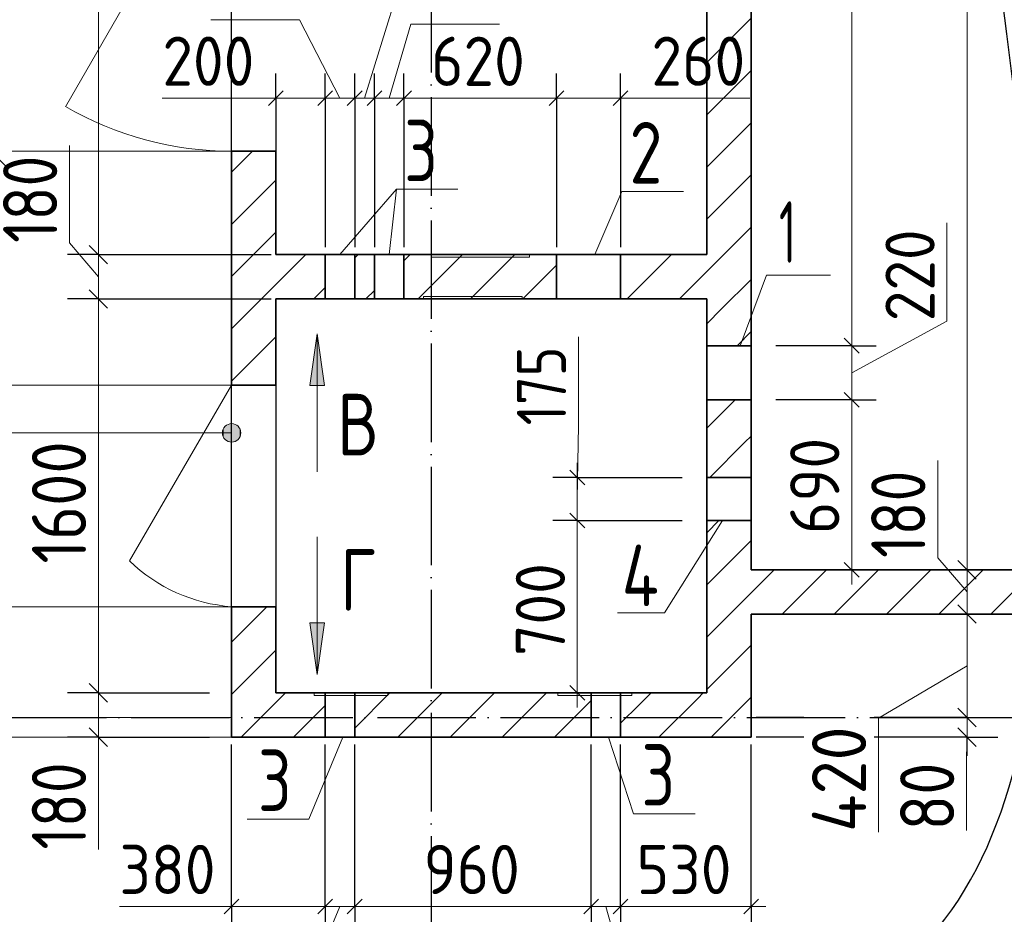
# Model space of a CAD drawing. Header units: millimetres. Extents: x -49773 to 2322955, y -3321 to 58485.
# Tile 9 of 256: x 17430 to 21429, y 30120 to 33753. Entities that reach past the tile are written whole.
import ezdxf

# ---------------------------------------------------------------- set-up
doc = ezdxf.new("R2010")
doc.units = ezdxf.units.MM
doc.header["$PDMODE"] = 65
for name, pattern in [('______11', [500, 400, -50, 0, -50]), ('______2', [270, 200, -70]), ('______5', [1100, 800, -100, 100, -100])]:
    doc.linetypes.add(name, pattern=pattern)
for name, color, linetype, lineweight in [('Standard', 7, 'Continuous', 25), ('Высотная отметка (окна)', 7, 'Continuous', 13), ('Макрос окна_ общее', 7, 'Continuous', 13), ('Ограждение_ 2D надпись', 7, 'Continuous', 13), ('Размерная линия_ общее', 7, 'Continuous', 13), ('Размерная линия_ общее_1', 7, 'Continuous', 13), ('СПДС_РАЗМЕРЫ', 152, 'Continuous', 25), ('Стена_ общее', 7, 'Continuous', 35), ('Стена_ Сборный элемент', 7, 'Continuous', 35), ('тонкая', 7, 'Continuous', 25)]:
    doc.layers.add(name, color=color, linetype=linetype, lineweight=lineweight)
doc.layers.add('Осевая линия_ общее', color=7, linetype='______5', lineweight=13, true_color=0xa0a0a0)
doc.styles.add('ISOCPEUR', font='txt')
doc.dimstyles.new('__________2', dxfattribs={"dimtxt": 250, "dimasz": 200, "dimexe": 0, "dimexo": 0, "dimgap": 100, "dimtad": 1, "dimdec": 0, "dimrnd": 1, "dimzin": 12, "dimdsep": 46, "dimtxsty": 'ISOCPEUR', "dimblk": 'ALL_ML_STRICH', "dimblk1": 'ALL_ML_STRICH', "dimblk2": 'ALL_ML_STRICH', "dimsah": 1, "dimcen": 0, "dimclrd": 7, "dimclre": 7, "dimclrt": 7, "dimadec": 0, "dimazin": 0, "dimtfac": 1, "dimtdec": 0, "dimtmove": 1, "dimatfit": 3, "dimfxl": 0, "dimtzin": 0, "dimlwd": 0, "dimlwe": 13, "dimarcsym": 0})

# ---------------------------------------------------------------- blocks, each defined once
blk = doc.blocks.new('ALL_ML_STRICH')
at = {"color": 0, "linetype": 'ByBlock', "lineweight": -2}
for p, q in [((0, -0.5), (0, 0.5)), ((-0.3, -0.3), (0.3, 0.3)), ((-1, 0), (0.5, 0))]:
    blk.add_line(p, q, dxfattribs=at)
blk = doc.blocks.new('*D828')
at = {"layer": 'Defpoints', "color": 0}
for p in [(18290.8, 31368.9), (17311.8, 30918.9), (18290.8, 30918.9)]:
    blk.add_point(p, dxfattribs=at)
at = {"layer": 'СПДС_РАЗМЕРЫ', "color": 7, "lineweight": 0}
for p, q in [((17311.8, 31568.9), (17311.8, 31768.9)), ((17311.8, 31368.9), (17311.8, 30918.9)), ((17311.8, 30718.9), (17311.8, 30518.9))]:
    blk.add_line(p, q, dxfattribs=at)
at = {"layer": 'СПДС_РАЗМЕРЫ', "color": 7, "lineweight": 13}
for p, q in [((18290.8, 31368.9), (17311.8, 31368.9)), ((18290.8, 30918.9), (17311.8, 30918.9))]:
    blk.add_line(p, q, dxfattribs=at)
at = {"layer": 'СПДС_РАЗМЕРЫ', "color": 7, "lineweight": 0, "xscale": 200, "yscale": 200, "zscale": 200}
for p, rotation in [((17311.8, 31368.9), 270), ((17311.8, 30918.9), 90)]:
    blk.add_blockref('ALL_ML_STRICH', p, dxfattribs=dict(at, rotation=rotation))
at = {"layer": 'СПДС_РАЗМЕРЫ', "color": 7, "insert": (17111.8, 31143.9), "char_height": 200, "attachment_point": 5, "rotation": 90, "style": 'ISOCPEUR'}
blk.add_mtext('450', dxfattribs=at)
blk = doc.blocks.new('*D829')
at = {"layer": 'Defpoints', "color": 0}
for p in [(18290.8, 30918.9), (17311.8, 30838.9), (18290.8, 30838.9)]:
    blk.add_point(p, dxfattribs=at)
at = {"layer": 'СПДС_РАЗМЕРЫ', "color": 7, "lineweight": 0}
for p, q in [((17311.8, 31118.9), (17311.8, 31318.9)), ((17311.8, 30918.9), (17311.8, 30838.9)), ((17311.8, 30638.9), (17311.8, 30438.9))]:
    blk.add_line(p, q, dxfattribs=at)
at = {"layer": 'СПДС_РАЗМЕРЫ', "color": 7, "lineweight": 13}
for p, q in [((18290.8, 30918.9), (17311.8, 30918.9)), ((18290.8, 30838.9), (17311.8, 30838.9))]:
    blk.add_line(p, q, dxfattribs=at)
at = {"layer": 'СПДС_РАЗМЕРЫ', "color": 7, "lineweight": 0, "xscale": 200, "yscale": 200, "zscale": 200}
for p, rotation in [((17311.8, 30918.9), 270), ((17311.8, 30838.9), 90)]:
    blk.add_blockref('ALL_ML_STRICH', p, dxfattribs=dict(at, rotation=rotation))
at = {"layer": 'СПДС_РАЗМЕРЫ', "color": 7, "insert": (17111.8, 30538.9), "char_height": 200, "attachment_point": 5, "rotation": 90, "style": 'ISOCPEUR'}
blk.add_mtext('80', dxfattribs=at)
blk = doc.blocks.new('*D830')
at = {"layer": 'Defpoints', "color": 0}
for p in [(18290.8, 32268.9), (17311.8, 31368.9), (18290.8, 31368.9)]:
    blk.add_point(p, dxfattribs=at)
at = {"layer": 'СПДС_РАЗМЕРЫ', "color": 7, "lineweight": 13}
for p, q in [((18290.8, 32268.9), (17311.8, 32268.9)), ((18290.8, 31368.9), (17311.8, 31368.9))]:
    blk.add_line(p, q, dxfattribs=at)
at = {"layer": 'СПДС_РАЗМЕРЫ', "color": 7, "lineweight": 0}
blk.add_line((17311.8, 32068.9), (17311.8, 31568.9), dxfattribs=at)
at = {"layer": 'СПДС_РАЗМЕРЫ', "color": 7, "lineweight": 0, "xscale": 200, "yscale": 200, "zscale": 200}
for p, rotation in [((17311.8, 32268.9), 90), ((17311.8, 31368.9), 270)]:
    blk.add_blockref('ALL_ML_STRICH', p, dxfattribs=dict(at, rotation=rotation))
at = {"layer": 'СПДС_РАЗМЕРЫ', "color": 7, "insert": (17111.8, 31768.9), "char_height": 200, "attachment_point": 5, "rotation": 90, "style": 'ISOCPEUR'}
blk.add_mtext('900', dxfattribs=at)
blk = doc.blocks.new('*D831')
at = {"layer": 'Defpoints', "color": 0}
for p in [(18290.8, 33218.9), (17311.8, 32268.9), (18290.8, 32268.9)]:
    blk.add_point(p, dxfattribs=at)
at = {"layer": 'СПДС_РАЗМЕРЫ', "color": 7, "lineweight": 13}
for p, q in [((18290.8, 33218.9), (17311.8, 33218.9)), ((18290.8, 32268.9), (17311.8, 32268.9))]:
    blk.add_line(p, q, dxfattribs=at)
at = {"layer": 'СПДС_РАЗМЕРЫ', "color": 7, "lineweight": 0}
blk.add_line((17311.8, 33018.9), (17311.8, 32468.9), dxfattribs=at)
at = {"layer": 'СПДС_РАЗМЕРЫ', "color": 7, "lineweight": 0, "xscale": 200, "yscale": 200, "zscale": 200}
for p, rotation in [((17311.8, 33218.9), 90), ((17311.8, 32268.9), 270)]:
    blk.add_blockref('ALL_ML_STRICH', p, dxfattribs=dict(at, rotation=rotation))
at = {"layer": 'СПДС_РАЗМЕРЫ', "color": 7, "insert": (17111.8, 32743.9), "char_height": 200, "attachment_point": 5, "rotation": 90, "style": 'ISOCPEUR'}
blk.add_mtext('950', dxfattribs=at)
blk = doc.blocks.new('*D832')
at = {"layer": 'Defpoints', "color": 0}
for p in [(18290.8, 34568.9), (17311.8, 33218.9), (18290.8, 33218.9)]:
    blk.add_point(p, dxfattribs=at)
at = {"layer": 'СПДС_РАЗМЕРЫ', "color": 7, "lineweight": 13}
for p, q in [((18290.8, 34568.9), (17311.8, 34568.9)), ((18290.8, 33218.9), (17311.8, 33218.9))]:
    blk.add_line(p, q, dxfattribs=at)
at = {"layer": 'СПДС_РАЗМЕРЫ', "color": 7, "lineweight": 0}
blk.add_line((17311.8, 34368.9), (17311.8, 33418.9), dxfattribs=at)
at = {"layer": 'СПДС_РАЗМЕРЫ', "color": 7, "lineweight": 0, "xscale": 200, "yscale": 200, "zscale": 200}
for p, rotation in [((17311.8, 34568.9), 90), ((17311.8, 33218.9), 270)]:
    blk.add_blockref('ALL_ML_STRICH', p, dxfattribs=dict(at, rotation=rotation))
at = {"layer": 'СПДС_РАЗМЕРЫ', "color": 7, "insert": (17111.8, 33893.9), "char_height": 200, "attachment_point": 5, "rotation": 90, "style": 'ISOCPEUR'}
blk.add_mtext('1350', dxfattribs=at)

msp = doc.modelspace()

# ---------------------------------------------------------------- hatches: boundary and pattern name
at = {"layer": 'Высотная отметка (окна)', "linetype": 'Continuous', "lineweight": 13, "transparency": 33554687}
for points in [[(18258.6, 32056.2), (18258.6, 32093.8), (18253.3, 32075)], [(18272.1, 32042.7), (18272.1, 32107.3), (18258.6, 32093.8)], [(18272.1, 32042.7), (18258.6, 32093.8), (18258.6, 32056.2)], [(18290.8, 32037.5), (18290.8, 32112.5), (18272.1, 32107.3)], [(18290.8, 32037.5), (18272.1, 32107.3), (18272.1, 32042.7)], [(18309.6, 32042.7), (18309.6, 32107.3), (18290.8, 32112.5)], [(18309.6, 32042.7), (18290.8, 32112.5), (18290.8, 32037.5)], [(18323, 32056.2), (18323, 32093.8), (18309.6, 32107.3)], [(18323, 32056.2), (18309.6, 32107.3), (18309.6, 32042.7)], [(18323, 32093.8), (18323, 32056.2), (18328.3, 32075)]]:
    msp.add_hatch(color=7, dxfattribs=at).paths.add_polyline_path(points)
at = {"layer": 'Осевая линия_ общее', "linetype": 'Continuous', "lineweight": 13, "transparency": 33554687}
for points in [[(18668, 32267), (18638, 32477), (18608, 32267)], [(18608, 31303), (18638, 31093), (18668, 31303)]]:
    msp.add_hatch(color=7, dxfattribs=at).paths.add_polyline_path(points)

# ---------------------------------------------------------------- linework, layer by layer
at = {"layer": 'Высотная отметка (окна)', "color": 7, "linetype": 'Continuous', "lineweight": 13, "transparency": 33554687}
for p, q in [((18290.8, 32075), (14644.1, 32075)), ((18253.3, 32075), (18253.3, 32075)), ((18290.8, 32112.5), (18290.8, 32112.5)), ((18328.3, 32075), (18328.3, 32075)), ((18290.8, 32037.5), (18290.8, 32037.5))]:
    msp.add_line(p, q, dxfattribs=at)
msp.add_circle((18290.8, 32075), 37.5, dxfattribs=at)
at = {"layer": 'Макрос окна_ общее', "color": 7, "linetype": 'Continuous', "lineweight": 13, "transparency": 33554687}
for p, q in [((18290.8, 34568.9), (17615.8, 33399.7)), ((18290.8, 32268.9), (17875.8, 31555.1))]:
    msp.add_line(p, q, dxfattribs=at)
at = {"layer": 'Макрос окна_ общее', "color": 7, "linetype": 'Continuous', "lineweight": -3, "transparency": 33554687}
for p, q in [((18790.8, 32798.9), (18670.8, 32798.9)), ((18990.8, 32798.9), (18870.8, 32798.9)), ((19870.8, 32798.9), (19610.8, 32798.9)), ((18670.8, 32618.9), (18790.8, 32618.9)), ((18870.8, 32618.9), (18990.8, 32618.9)), ((19610.8, 32618.9), (19870.8, 32618.9)), ((20220.8, 32428.9), (20220.8, 32208.9)), ((20400.8, 32208.9), (20400.8, 32428.9)), ((20220.8, 31893.9), (20220.8, 31718.9)), ((20400.8, 31718.9), (20400.8, 31893.9)), ((18790.8, 31018.9), (18670.8, 31018.9)), ((19870.8, 31018.9), (19750.8, 31018.9)), ((18670.8, 30838.9), (18790.8, 30838.9)), ((19750.8, 30838.9), (19870.8, 30838.9))]:
    msp.add_line(p, q, dxfattribs=at)
at = {"layer": 'Макрос окна_ общее', "color": 7, "linetype": 'Continuous', "lineweight": 13, "transparency": 33554687}
for centre, radius, start, end in [((18290.8, 34568.9), 1350, 240, 270), ((18341.4, 32037.3), 670.3, 226.0012, 265.6686)]:
    msp.add_arc(centre, radius, start, end, dxfattribs=at)
at = {"layer": 'Ограждение_ 2D надпись', "color": 7, "linetype": 'Continuous', "lineweight": 13, "transparency": 33554687}
msp.add_line((18930.8, 32798.9), (18960, 33064.1), dxfattribs=at)
for points in [[(18730.8, 32798.9), (18960, 33064.1), (19210, 33064.1)], [(19765.8, 32798.9), (19875.6, 33055), (20125.6, 33055)], [(18742.2, 30838.9), (18604.1, 30506.2), (18354.1, 30506.2)], [(19822.2, 30838.9), (19923.8, 30528.3), (20173.8, 30528.3)]]:
    msp.add_lwpolyline(points, dxfattribs=at)
at = {"layer": 'Осевая линия_ общее', "color": 253, "linetype": '______11', "lineweight": -3, "true_color": 0xa0a0a0, "transparency": 33554687}
for p, q in [((19100.8, 38938.9), (19100.8, 20395.8)), ((7880.8, 30918.9), (53354.7, 30918.9))]:
    msp.add_line(p, q, dxfattribs=at)
at = {"layer": 'Осевая линия_ общее', "color": 7, "linetype": 'Continuous', "lineweight": 13, "transparency": 33554687}
for p, q in [((18638, 32477), (18608, 32267)), ((18638, 31917), (18638, 32477)), ((18638, 32477), (18638, 32477)), ((18638, 32477), (18638, 32477)), ((18638, 32477), (18638, 32477)), ((18668, 32267), (18638, 32477)), ((18608, 32267), (18668, 32267)), ((18638, 32267), (18638, 32252)), ((18638, 31653), (18638, 31093)), ((18638, 31303), (18638, 31318)), ((18668, 31303), (18608, 31303)), ((18608, 31303), (18638, 31093)), ((18638, 31093), (18668, 31303)), ((18638, 31093), (18638, 31093)), ((18638, 31093), (18638, 31093)), ((18638, 31093), (18638, 31093))]:
    msp.add_line(p, q, dxfattribs=at)
at = {"layer": 'Осевая линия_ общее', "color": 7, "linetype": 'Continuous', "lineweight": 18, "transparency": 33554687}
for p, q in [((20284.1, 31718.9), (20048.7, 31343.9)), ((20048.7, 31343.9), (19858.7, 31343.9))]:
    msp.add_line(p, q, dxfattribs=at)
msp.add_lwpolyline([(20356.1, 32428.9), (20463.1, 32715), (20723.1, 32715)], dxfattribs=at)
at = {"layer": 'Размерная линия_ общее', "color": 7, "linetype": 'Continuous', "lineweight": 13, "transparency": 33554687}
for p, q in [((21277.8, 31518.9), (21277.8, 37718.9)), ((17749.8, 32798.9), (17749.8, 35458.9)), ((17632.6, 32846.4), (17632.6, 33242.4)), ((17749.8, 32708.9), (17632.6, 32846.4)), ((17749.8, 32618.9), (17749.8, 32798.9)), ((17749.8, 31018.9), (17749.8, 32618.9)), ((21158.8, 31567.1), (21158.8, 31963.1)), ((21277.8, 31428.9), (21158.8, 31567.1)), ((21277.8, 31338.9), (21277.8, 31518.9)), ((21277.8, 30918.9), (21277.8, 31338.9)), ((21277.8, 31128.9), (20918.1, 30915.9)), ((17749.8, 30838.9), (17749.8, 31018.9)), ((17749.8, 30928.9), (17749.6, 30778.5)), ((20918.1, 30915.9), (20918.1, 30453.9)), ((21277.8, 30838.9), (21277.8, 30918.9)), ((21277.8, 30878.9), (21276.1, 30746.4)), ((17749.8, 30838.9), (17749.8, 30763.9)), ((21277.8, 30838.9), (21277.8, 30763.9)), ((17749.6, 30778.5), (17749.6, 30382.5)), ((21276.1, 30746.4), (21276.1, 30460.4))]:
    msp.add_line(p, q, dxfattribs=at)
at = {"layer": 'Размерная линия_ общее', "color": 7, "linetype": 'Continuous', "lineweight": 25, "transparency": 33554687}
for p, q in [((17787.3, 32761.4), (17712.3, 32836.4)), ((17787.3, 32581.4), (17712.3, 32656.4)), ((21315.3, 31481.4), (21240.3, 31556.4)), ((21315.3, 31301.4), (21240.3, 31376.4)), ((17787.3, 30981.4), (17712.3, 31056.4)), ((21315.3, 30881.4), (21240.3, 30956.4)), ((17787.3, 30801.4), (17712.3, 30876.4)), ((21315.3, 30801.4), (21240.3, 30876.4))]:
    msp.add_line(p, q, dxfattribs=at)
at = {"layer": 'Размерная линия_ общее', "color": 253, "linetype": 'Continuous', "lineweight": -3, "true_color": 0xa0a0a0, "transparency": 33554687}
for p, q in [((17749.8, 32798.9), (17624.8, 32798.9)), ((17749.8, 32798.9), (17874.8, 32798.9)), ((17749.8, 32798.9), (18450.8, 32798.9)), ((17749.8, 32618.9), (17624.8, 32618.9)), ((17749.8, 32618.9), (17874.8, 32618.9)), ((17749.8, 32618.9), (18450.8, 32618.9)), ((21277.8, 31518.9), (21152.8, 31518.9)), ((21277.8, 31518.9), (21402.8, 31518.9)), ((21277.8, 31338.9), (21152.8, 31338.9)), ((21277.8, 31338.9), (21402.8, 31338.9)), ((17749.8, 31018.9), (17624.8, 31018.9)), ((17749.8, 31018.9), (17874.8, 31018.9)), ((17749.8, 31018.9), (18200.8, 31018.9)), ((20615.1, 30918.9), (20420.8, 30918.9)), ((21277.8, 30918.9), (21152.8, 30918.9)), ((21277.8, 30918.9), (21402.8, 30918.9)), ((17749.8, 30838.9), (17624.8, 30838.9)), ((17749.8, 30838.9), (17874.8, 30838.9)), ((17749.8, 30838.9), (18200.8, 30838.9)), ((20615.1, 30838.9), (20420.8, 30838.9)), ((21277.8, 30838.9), (21152.8, 30838.9)), ((21277.8, 30838.9), (21402.8, 30838.9))]:
    msp.add_line(p, q, dxfattribs=at)
for points in [[(21277.8, 31518.9), (21259.4, 31518.9), (21259.4, 31518.9), (21259.3, 31518.9), (21259.3, 31518.9), (21143.4, 31518.9), (21143.4, 31518.9), (20420.8, 31518.9)], [(21277.8, 31338.9), (21259.4, 31338.9), (21259.4, 31338.9), (21259.3, 31338.9), (21259.3, 31338.9), (21162.5, 31338.9), (21162.5, 31338.9), (20420.8, 31338.9)], [(21277.8, 30918.9), (21259.2, 30918.9), (21259.2, 30918.9), (21259.2, 30918.9), (21259.2, 30918.9), (21207, 30918.9), (21207, 30918.9), (20901.1, 30918.9)], [(21277.8, 30838.9), (21259.2, 30838.9), (21259.2, 30838.9), (21259.2, 30838.9), (21259.2, 30838.9), (21215.5, 30838.9), (21215.5, 30838.9), (20901.1, 30838.9)]]:
    msp.add_lwpolyline(points, dxfattribs=at)
at = {"layer": 'Размерная линия_ общее_1', "color": 7, "linetype": 'Continuous', "lineweight": 13, "transparency": 33554687}
for p, q in [((20809.3, 32428.9), (20809.3, 35563.9)), ((18830.8, 33434), (19018.9, 34044.6)), ((18566.3, 33752.6), (18206.3, 33752.6)), ((18730.8, 33434), (18566.3, 33752.6)), ((18930.8, 33434), (19019.3, 33735.3)), ((19019.3, 33735.3), (19379.3, 33735.3)), ((18409.4, 33434.4), (18009.4, 33434.4)), ((18570.8, 33434), (18409.4, 33434.4)), ((18470.8, 33434), (18410.8, 33434)), ((18470.8, 33434), (18670.8, 33434)), ((18670.8, 33434), (18790.8, 33434)), ((18790.8, 33434), (18870.8, 33434)), ((18870.8, 33434), (18990.8, 33434)), ((18990.8, 33434), (19610.8, 33434)), ((19610.8, 33434), (19870.8, 33434)), ((19740.8, 33434), (19996, 33434.4)), ((19870.8, 33434), (19930.8, 33434)), ((19996, 33434.4), (20396, 33434.4)), ((21196.4, 32528), (21196.4, 32928)), ((20809.3, 32318.9), (21196.4, 32528)), ((19699.3, 32105.3), (19699.3, 32465.3)), ((20809.3, 32208.9), (20809.3, 32428.9)), ((19695, 31806.4), (19699.3, 32105.3)), ((19695, 31893.9), (19695, 31953.9)), ((19695, 31718.9), (19695, 31893.9)), ((20809.3, 31518.9), (20809.3, 31458.9)), ((19695, 31018.9), (19695, 30958.9)), ((18235.2, 30151.8), (17835.2, 30151.8)), ((18290.8, 30151.5), (18230.8, 30151.5)), ((18480.8, 30151.5), (18235.2, 30151.8)), ((18290.8, 30151.5), (18670.8, 30151.5)), ((18730.8, 30151.5), (18551.7, 29729)), ((18670.8, 30151.5), (18790.8, 30151.5)), ((18790.8, 30151.5), (19750.8, 30151.5)), ((19750.8, 30151.5), (19870.8, 30151.5)), ((19810.8, 30151.5), (19922.9, 29760.5)), ((19870.8, 30151.5), (20400.8, 30151.5)), ((20400.8, 30151.5), (20460.8, 30151.5))]:
    msp.add_line(p, q, dxfattribs=at)
at = {"layer": 'Размерная линия_ общее_1', "color": 253, "linetype": 'Continuous', "lineweight": -3, "true_color": 0xa0a0a0, "transparency": 33554687}
for p, q in [((18470.8, 33434), (18470.8, 33534)), ((18670.8, 33434), (18670.8, 33534)), ((18790.8, 33434), (18790.8, 33534)), ((18870.8, 33434), (18870.8, 33534)), ((18990.8, 33434), (18990.8, 33534)), ((19610.8, 33434), (19610.8, 33534)), ((19870.8, 33434), (19870.8, 33534)), ((18470.8, 33434), (18470.8, 33334)), ((18470.8, 33434), (18470.8, 33180.2)), ((18670.8, 33434), (18670.8, 33334)), ((18670.8, 33434), (18670.8, 32828.9)), ((18790.8, 33434), (18790.8, 33334)), ((18790.8, 33434), (18790.8, 32828.9)), ((18870.8, 33434), (18870.8, 33334)), ((18870.8, 33434), (18870.8, 32828.9)), ((18990.8, 33434), (18990.8, 33334)), ((18990.8, 33434), (18990.8, 32828.9)), ((19610.8, 33434), (19610.8, 33334)), ((19610.8, 33434), (19610.8, 32828.9)), ((19870.8, 33434), (19870.8, 33334)), ((19870.8, 33434), (19870.8, 32828.9)), ((20809.3, 32428.9), (20709.3, 32428.9)), ((20809.3, 32428.9), (20909.3, 32428.9)), ((20809.3, 32208.9), (20709.3, 32208.9)), ((20809.3, 32208.9), (20909.3, 32208.9)), ((19695, 31893.9), (19595, 31893.9)), ((19695, 31893.9), (19794.9, 31893.9)), ((19695, 31893.9), (20120.8, 31893.9)), ((19695, 31718.9), (19595, 31718.9)), ((19695, 31718.9), (19794.9, 31718.9)), ((19695, 31718.9), (20120.8, 31718.9)), ((20809.3, 31518.9), (20500.8, 31518.9)), ((20809.3, 31518.9), (20709.3, 31518.9)), ((20809.3, 31518.9), (20909.3, 31518.9)), ((19695, 31018.9), (19595, 31018.9)), ((19695, 31018.9), (19794.9, 31018.9)), ((19695, 31018.9), (20120.8, 31018.9)), ((20400.8, 30151.5), (20400.8, 30808.9)), ((18290.8, 30151.5), (18290.8, 30251.5)), ((18670.8, 30151.5), (18670.8, 30251.5)), ((18790.8, 30151.5), (18790.8, 30251.5)), ((19750.8, 30151.5), (19750.8, 30251.5)), ((19870.8, 30151.5), (19870.8, 30251.5)), ((20400.8, 30151.5), (20400.8, 30251.5)), ((18290.8, 30151.5), (18290.8, 30051.5)), ((18670.8, 30151.5), (18670.8, 30051.5)), ((18790.8, 30151.5), (18790.8, 30051.5)), ((19750.8, 30151.5), (19750.8, 30051.5)), ((19870.8, 30151.5), (19870.8, 30051.5)), ((20400.8, 30151.5), (20400.8, 30051.5))]:
    msp.add_line(p, q, dxfattribs=at)
at = {"layer": 'Размерная линия_ общее_1', "color": 7, "linetype": 'Continuous', "lineweight": 25, "transparency": 33554687}
for p, q in [((18440.8, 33404), (18500.8, 33464)), ((18640.8, 33404), (18700.8, 33464)), ((18760.8, 33404), (18820.8, 33464)), ((18840.8, 33404), (18900.8, 33464)), ((18960.8, 33404), (19020.8, 33464)), ((19580.8, 33404), (19640.8, 33464)), ((19840.8, 33404), (19900.8, 33464)), ((20839.3, 32398.9), (20779.3, 32458.9)), ((20839.3, 32178.9), (20779.3, 32238.9)), ((19725, 31863.9), (19665, 31923.9)), ((19725, 31688.9), (19665, 31748.9)), ((20839.3, 31488.9), (20779.3, 31548.9)), ((19725, 30988.9), (19665, 31048.9)), ((18260.8, 30121.5), (18320.8, 30181.5)), ((18640.8, 30121.5), (18700.8, 30181.5)), ((18760.8, 30121.5), (18820.8, 30181.5)), ((19720.8, 30121.5), (19780.8, 30181.5)), ((19840.8, 30121.5), (19900.8, 30181.5)), ((20370.8, 30121.5), (20430.8, 30181.5))]:
    msp.add_line(p, q, dxfattribs=at)
at = {"layer": 'Размерная линия_ общее_1', "color": 253, "linetype": 'Continuous', "lineweight": -3, "true_color": 0xa0a0a0, "transparency": 33554687}
for points in [[(20809.3, 32428.9), (20789.4, 32428.9), (20789.4, 32428.9), (20789.3, 32428.9), (20789.3, 32428.9), (20500.8, 32428.9)], [(20809.3, 32208.9), (20789.4, 32208.9), (20789.4, 32208.9), (20789.3, 32208.9), (20789.3, 32208.9), (20500.8, 32208.9)], [(18290.8, 30151.5), (18290.8, 30171.7), (18290.8, 30171.7), (18290.8, 30171.8), (18290.8, 30171.8), (18290.8, 30295.7), (18290.8, 30295.7), (18290.8, 30808.9)], [(18670.8, 30151.5), (18670.8, 30171.6), (18670.8, 30171.6), (18670.8, 30171.7), (18670.8, 30171.7), (18670.8, 30392.6), (18670.8, 30392.6), (18670.8, 30808.9)], [(18790.8, 30151.5), (18790.8, 30171.6), (18790.8, 30171.6), (18790.8, 30171.7), (18790.8, 30171.7), (18790.8, 30423.2), (18790.8, 30423.2), (18790.8, 30808.9)], [(19750.8, 30151.5), (19750.8, 30171.6), (19750.8, 30171.6), (19750.8, 30668), (19750.8, 30668), (19750.8, 30808.9)], [(19870.8, 30151.5), (19870.8, 30171.6), (19870.8, 30171.6), (19870.8, 30698.5), (19870.8, 30698.5), (19870.8, 30808.9)]]:
    msp.add_lwpolyline(points, dxfattribs=at)
at = {"layer": 'Размерная линия_ общее_1', "color": 7, "linetype": 'Continuous', "lineweight": 13, "transparency": 33554687}
for points in [[(20809.3, 31518.9), (20809.3, 31573.3), (20809.3, 31573.3), (20809.3, 31653.1), (20809.3, 31653.1), (20809.3, 32208.9)], [(19695, 31018.9), (19695, 31078.6), (19695, 31078.6), (19695, 31718.9)]]:
    msp.add_lwpolyline(points, dxfattribs=at)
at = {"layer": 'Стена_ общее', "color": 7, "linetype": 'Continuous', "lineweight": 25, "transparency": 33554687}
for p, q in [((18290.8, 32798.9), (18290.8, 35458.9)), ((20220.8, 32918.9), (20220.8, 35458.9)), ((20400.8, 35458.9), (20400.8, 32918.9)), ((20220.8, 32798.9), (20220.8, 32918.9)), ((20400.8, 32918.9), (20400.8, 31518.9)), ((18290.8, 32618.9), (18290.8, 32798.9)), ((18470.8, 32798.9), (20220.8, 32798.9)), ((18290.8, 31018.9), (18290.8, 32618.9)), ((20220.8, 32618.9), (18470.8, 32618.9)), ((18470.8, 32618.9), (18470.8, 31018.9)), ((20220.8, 31018.9), (20220.8, 32618.9)), ((20400.8, 31518.9), (21495.8, 31518.9)), ((22930.8, 31338.9), (20400.8, 31338.9)), ((20400.8, 31338.9), (20400.8, 31018.9)), ((18290.8, 30838.9), (18290.8, 31018.9)), ((18470.8, 31018.9), (20220.8, 31018.9)), ((20400.8, 31018.9), (20400.8, 30838.9)), ((20400.8, 30838.9), (18290.8, 30838.9))]:
    msp.add_line(p, q, dxfattribs=at)
at = {"layer": 'Стена_ общее', "color": 7, "linetype": 'Continuous', "lineweight": 35, "transparency": 33554687}
for p, q in [((20220.8, 35458.9), (20220.8, 32918.9)), ((20400.8, 32918.9), (20400.8, 35458.9)), ((18290.8, 33218.9), (18470.8, 33218.9)), ((18290.8, 33218.9), (18290.8, 32798.9)), ((18470.8, 32798.9), (18470.8, 33218.9)), ((20220.8, 32918.9), (20220.8, 32798.9)), ((20400.8, 32428.9), (20400.8, 32918.9)), ((18290.8, 32798.9), (18290.8, 32618.9)), ((18670.8, 32798.9), (18470.8, 32798.9)), ((18670.8, 32798.9), (18670.8, 32618.9)), ((18790.8, 32618.9), (18790.8, 32798.9)), ((18870.8, 32798.9), (18790.8, 32798.9)), ((18870.8, 32798.9), (18870.8, 32618.9)), ((18990.8, 32618.9), (18990.8, 32798.9)), ((19610.8, 32798.9), (18990.8, 32798.9)), ((19610.8, 32798.9), (19610.8, 32618.9)), ((19870.8, 32618.9), (19870.8, 32798.9)), ((20220.8, 32798.9), (19870.8, 32798.9)), ((18290.8, 32618.9), (18290.8, 32268.9)), ((18470.8, 32618.9), (18670.8, 32618.9)), ((18470.8, 32268.9), (18470.8, 32618.9)), ((18790.8, 32618.9), (18870.8, 32618.9)), ((18990.8, 32618.9), (19610.8, 32618.9)), ((19870.8, 32618.9), (20220.8, 32618.9)), ((20220.8, 32618.9), (20220.8, 32428.9)), ((20400.8, 32428.9), (20220.8, 32428.9)), ((18470.8, 32268.9), (18290.8, 32268.9)), ((20220.8, 32208.9), (20400.8, 32208.9)), ((20220.8, 32208.9), (20220.8, 31893.9)), ((20400.8, 31893.9), (20400.8, 32208.9)), ((20400.8, 31893.9), (20220.8, 31893.9)), ((20220.8, 31718.9), (20220.8, 31018.9)), ((20220.8, 31718.9), (20400.8, 31718.9)), ((20400.8, 31518.9), (20400.8, 31718.9)), ((21495.8, 31518.9), (20400.8, 31518.9)), ((18290.8, 31368.9), (18470.8, 31368.9)), ((18290.8, 31368.9), (18290.8, 31018.9)), ((18470.8, 31018.9), (18470.8, 31368.9)), ((20400.8, 31338.9), (22930.8, 31338.9)), ((20400.8, 31018.9), (20400.8, 31338.9)), ((18290.8, 31018.9), (18290.8, 30838.9)), ((18670.8, 31018.9), (18470.8, 31018.9)), ((18670.8, 31018.9), (18670.8, 30838.9)), ((18790.8, 30838.9), (18790.8, 31018.9)), ((19750.8, 31018.9), (18790.8, 31018.9)), ((19750.8, 31018.9), (19750.8, 30838.9)), ((19870.8, 30838.9), (19870.8, 31018.9)), ((20220.8, 31018.9), (19870.8, 31018.9)), ((20400.8, 30838.9), (20400.8, 31018.9)), ((18290.8, 30838.9), (18670.8, 30838.9)), ((18790.8, 30838.9), (19750.8, 30838.9)), ((19870.8, 30838.9), (20400.8, 30838.9))]:
    msp.add_line(p, q, dxfattribs=at)
at = {"layer": 'Стена_ общее', "color": 253, "linetype": '______11', "lineweight": 18, "true_color": 0xababab, "transparency": 33554687}
for p, q in [((20220.8, 33578.8), (20400.8, 33758.8)), ((20220.8, 33154.5), (20400.8, 33334.5)), ((20109.4, 32618.9), (20220.8, 32730.2)), ((18836.6, 32618.9), (18870.8, 32653)), ((20343.7, 32428.9), (20400.8, 32486)), ((20220.8, 31457.4), (20400.8, 31637.4)), ((20526.5, 31338.9), (20706.5, 31518.9)), ((20950.8, 31338.9), (21130.8, 31518.9)), ((21375, 31338.9), (21505, 31468.9)), ((20220.8, 31033.2), (20400.8, 31213.2)), ((18329.4, 30838.9), (18509.4, 31018.9)), ((18790.8, 30876), (18933.7, 31018.9))]:
    msp.add_line(p, q, dxfattribs=at)
at = {"layer": 'Стена_ общее', "color": 253, "linetype": '______5', "lineweight": 18, "true_color": 0xababab, "transparency": 33554687}
for p, q in [((20220.8, 33366.6), (20400.8, 33546.6)), ((18290.8, 33133.7), (18376, 33218.9)), ((20220.8, 32942.4), (20400.8, 33122.4)), ((19473, 32618.9), (19610.8, 32756.6)), ((18624.5, 32618.9), (18670.8, 32665.2)), ((20220.8, 31669.6), (20270.1, 31718.9)), ((20400.8, 31425.3), (20494.4, 31518.9)), ((20738.6, 31338.9), (20918.6, 31518.9)), ((21162.9, 31338.9), (21342.9, 31518.9)), ((20220.8, 31245.3), (20400.8, 31425.3)), ((18290.8, 31364.9), (18294.9, 31368.9)), ((18290.8, 31012.4), (18297.3, 31018.9)), ((20238.6, 30838.9), (20400.8, 31001)), ((18541.6, 30838.9), (18670.8, 30968.1))]:
    msp.add_line(p, q, dxfattribs=at)
at = {"layer": 'Стена_ общее', "color": 253, "linetype": '______2', "lineweight": 18, "true_color": 0xababab, "transparency": 33554687}
for p, q in [((18290.8, 33218.9), (18470.8, 33218.9)), ((18670.8, 32798.9), (18670.8, 32618.9)), ((18790.8, 32618.9), (18790.8, 32798.9)), ((18870.8, 32798.9), (18870.8, 32618.9)), ((18990.8, 32618.9), (18990.8, 32798.9)), ((19610.8, 32798.9), (19610.8, 32618.9)), ((19870.8, 32618.9), (19870.8, 32798.9)), ((20400.8, 32428.9), (20220.8, 32428.9)), ((18470.8, 32268.9), (18290.8, 32268.9)), ((20220.8, 32208.9), (20400.8, 32208.9)), ((20400.8, 31893.9), (20220.8, 31893.9)), ((20220.8, 31718.9), (20400.8, 31718.9)), ((18290.8, 31368.9), (18470.8, 31368.9)), ((18670.8, 31018.9), (18670.8, 30838.9)), ((18790.8, 30838.9), (18790.8, 31018.9)), ((19750.8, 31018.9), (19750.8, 30838.9)), ((19870.8, 30838.9), (19870.8, 31018.9))]:
    msp.add_line(p, q, dxfattribs=at)
at = {"layer": 'Стена_ общее', "color": 253, "linetype": '______11', "lineweight": 18, "true_color": 0xababab, "transparency": 33554687}
for points in [[(18290.8, 32921.5), (18470.8, 33101.6), (18470.8, 33101.6)], [(20220.8, 32730.2), (20220.8, 32730.2), (20249, 32758.4), (20249, 32758.4), (20400.8, 32910.2)], [(18412.4, 32618.9), (18592.4, 32798.9), (18592.4, 32798.9), (18592.4, 32798.9), (18592.4, 32798.9)], [(18990.8, 32773), (19016.6, 32798.9), (19016.6, 32798.9), (19016.6, 32798.9), (19016.6, 32798.9)], [(19260.9, 32618.9), (19440.9, 32798.9), (19440.9, 32798.9), (19440.9, 32798.9), (19440.9, 32798.9)], [(18290.8, 32497.3), (18303.1, 32509.6), (18303.1, 32509.6), (18412.4, 32618.9)], [(20233, 31893.9), (20375.7, 32036.6), (20375.7, 32036.6), (20400.8, 32061.7)], [(18290.8, 31224.5), (18431.8, 31365.5), (18431.8, 31365.5), (18435.2, 31368.9)], [(19178, 30838.9), (19236.9, 30897.8), (19236.9, 30897.8), (19358, 31018.9)], [(20026.5, 30838.9), (20183.9, 30996.3), (20183.9, 30996.3), (20206.5, 31018.9), (20206.5, 31018.9)], [(19602.2, 30838.9), (19710.4, 30947), (19710.4, 30947), (19750.8, 30987.4)]]:
    msp.add_lwpolyline(points, dxfattribs=at)
at = {"layer": 'Стена_ общее', "color": 253, "linetype": '______5', "lineweight": 18, "true_color": 0xababab, "transparency": 33554687}
for points in [[(18380.2, 32798.9), (18470.8, 32889.4), (18470.8, 32889.4)], [(18290.8, 32709.4), (18380.3, 32798.9), (18380.3, 32798.9), (18380.3, 32798.9), (18380.3, 32798.9)], [(18790.8, 32785.2), (18804.5, 32798.9), (18804.5, 32798.9), (18804.5, 32798.9), (18804.5, 32798.9)], [(19048.8, 32618.9), (19228.8, 32798.9), (19228.8, 32798.9), (19228.8, 32798.9), (19228.8, 32798.9)], [(19897.3, 32618.9), (20077.3, 32798.9), (20077.3, 32798.9)], [(20220.8, 32518.1), (20220.8, 32518.1), (20280.7, 32578), (20280.7, 32578), (20400.8, 32698.1)], [(18290.8, 32285.2), (18324.5, 32318.9), (18324.5, 32318.9), (18470.8, 32465.2)], [(20220.8, 32093.8), (20220.8, 32093.8), (20335.8, 32208.9)], [(18297.3, 31018.9), (18453.3, 31174.8), (18453.3, 31174.8), (18470.8, 31192.4)], [(18965.8, 30838.9), (19000.1, 30873.1), (19000.1, 30873.1), (19145.8, 31018.9)], [(19390.1, 30838.9), (19473.6, 30922.4), (19473.6, 30922.4), (19570.1, 31018.9)], [(19870.8, 30895.3), (19947.2, 30971.7), (19947.2, 30971.7), (19994.4, 31018.9), (19994.4, 31018.9)]]:
    msp.add_lwpolyline(points, dxfattribs=at)
at = {"layer": 'Стена_ Сборный элемент', "color": 253, "linetype": '______2', "lineweight": 18, "true_color": 0xababab, "transparency": 33554687}
for p, q in [((19100.8, 32788.9), (19100.8, 32798.9)), ((19500.8, 32788.9), (19500.8, 32798.9)), ((19100.8, 32788.9), (19500.8, 32788.9)), ((19070.8, 32628.9), (19070.8, 32618.9)), ((19070.8, 32628.9), (19470.8, 32628.9)), ((19470.8, 32628.9), (19470.8, 32618.9)), ((18625.8, 31018.9), (18625.8, 31008.9)), ((18925.8, 31008.9), (18625.8, 31008.9)), ((18925.8, 31018.9), (18925.8, 31008.9)), ((19615.8, 31018.9), (19615.8, 31008.9)), ((19615.8, 31008.9), (19915.8, 31008.9)), ((19915.8, 31018.9), (19915.8, 31008.9))]:
    msp.add_line(p, q, dxfattribs=at)
at = {"layer": 'Стена_ Сборный элемент', "color": 7, "linetype": 'Continuous', "lineweight": 13, "transparency": 33554687}
for p, q in [((19500.8, 32798.9), (19100.8, 32798.9)), ((19100.8, 32798.9), (19100.8, 32798.9)), ((19100.8, 32798.9), (19500.8, 32798.9)), ((19100.8, 32788.9), (19100.8, 32798.9)), ((19100.8, 32788.9), (19100.8, 32798.9)), ((19500.8, 32798.9), (19100.8, 32798.9)), ((19100.8, 32798.9), (19100.8, 32798.9)), ((19100.8, 32798.9), (19500.8, 32798.9)), ((19100.8, 32788.9), (19100.8, 32798.9)), ((19100.8, 32788.9), (19100.8, 32798.9)), ((19500.8, 32798.9), (19500.8, 32798.9)), ((19500.8, 32788.9), (19500.8, 32798.9)), ((19500.8, 32788.9), (19500.8, 32798.9)), ((19500.8, 32798.9), (19500.8, 32798.9)), ((19500.8, 32788.9), (19500.8, 32798.9)), ((19500.8, 32788.9), (19500.8, 32798.9)), ((19500.8, 32788.9), (19100.8, 32788.9)), ((19100.8, 32788.9), (19100.8, 32788.9)), ((19100.8, 32788.9), (19500.8, 32788.9)), ((19500.8, 32788.9), (19100.8, 32788.9)), ((19100.8, 32788.9), (19100.8, 32788.9)), ((19100.8, 32788.9), (19500.8, 32788.9)), ((19500.8, 32788.9), (19500.8, 32788.9)), ((19500.8, 32788.9), (19500.8, 32788.9)), ((19470.8, 32628.9), (19070.8, 32628.9)), ((19070.8, 32628.9), (19070.8, 32628.9)), ((19070.8, 32628.9), (19470.8, 32628.9)), ((19070.8, 32628.9), (19070.8, 32618.9)), ((19070.8, 32628.9), (19070.8, 32618.9)), ((19470.8, 32628.9), (19070.8, 32628.9)), ((19070.8, 32628.9), (19070.8, 32628.9)), ((19070.8, 32628.9), (19470.8, 32628.9)), ((19070.8, 32628.9), (19070.8, 32618.9)), ((19070.8, 32628.9), (19070.8, 32618.9)), ((19470.8, 32618.9), (19070.8, 32618.9)), ((19070.8, 32618.9), (19070.8, 32618.9)), ((19070.8, 32618.9), (19470.8, 32618.9)), ((19470.8, 32618.9), (19070.8, 32618.9)), ((19070.8, 32618.9), (19070.8, 32618.9)), ((19070.8, 32618.9), (19470.8, 32618.9)), ((19470.8, 32628.9), (19470.8, 32628.9)), ((19470.8, 32628.9), (19470.8, 32618.9)), ((19470.8, 32628.9), (19470.8, 32618.9)), ((19470.8, 32628.9), (19470.8, 32628.9)), ((19470.8, 32628.9), (19470.8, 32618.9)), ((19470.8, 32628.9), (19470.8, 32618.9)), ((19470.8, 32618.9), (19470.8, 32618.9)), ((19470.8, 32618.9), (19470.8, 32618.9)), ((18625.8, 31018.9), (18925.8, 31018.9)), ((18925.8, 31018.9), (18625.8, 31018.9)), ((18625.8, 31018.9), (18625.8, 31018.9)), ((18625.8, 31018.9), (18625.8, 31008.9)), ((18625.8, 31018.9), (18625.8, 31008.9)), ((18625.8, 31018.9), (18925.8, 31018.9)), ((18925.8, 31018.9), (18625.8, 31018.9)), ((18625.8, 31018.9), (18625.8, 31018.9)), ((18625.8, 31018.9), (18625.8, 31008.9)), ((18625.8, 31018.9), (18625.8, 31008.9)), ((18625.8, 31008.9), (18925.8, 31008.9)), ((18925.8, 31008.9), (18625.8, 31008.9)), ((18625.8, 31008.9), (18625.8, 31008.9)), ((18625.8, 31008.9), (18925.8, 31008.9)), ((18925.8, 31008.9), (18625.8, 31008.9)), ((18625.8, 31008.9), (18625.8, 31008.9)), ((18925.8, 31018.9), (18925.8, 31018.9)), ((18925.8, 31018.9), (18925.8, 31008.9)), ((18925.8, 31018.9), (18925.8, 31008.9)), ((18925.8, 31018.9), (18925.8, 31018.9)), ((18925.8, 31018.9), (18925.8, 31008.9)), ((18925.8, 31018.9), (18925.8, 31008.9)), ((18925.8, 31008.9), (18925.8, 31008.9)), ((18925.8, 31008.9), (18925.8, 31008.9)), ((19915.8, 31018.9), (19615.8, 31018.9)), ((19615.8, 31018.9), (19615.8, 31018.9)), ((19615.8, 31018.9), (19915.8, 31018.9)), ((19615.8, 31018.9), (19615.8, 31008.9)), ((19615.8, 31018.9), (19615.8, 31008.9)), ((19915.8, 31018.9), (19615.8, 31018.9)), ((19615.8, 31018.9), (19615.8, 31018.9)), ((19615.8, 31018.9), (19915.8, 31018.9)), ((19615.8, 31018.9), (19615.8, 31008.9)), ((19615.8, 31018.9), (19615.8, 31008.9)), ((19915.8, 31008.9), (19615.8, 31008.9)), ((19615.8, 31008.9), (19615.8, 31008.9)), ((19615.8, 31008.9), (19915.8, 31008.9)), ((19915.8, 31008.9), (19615.8, 31008.9)), ((19615.8, 31008.9), (19615.8, 31008.9)), ((19615.8, 31008.9), (19915.8, 31008.9)), ((19915.8, 31018.9), (19915.8, 31018.9)), ((19915.8, 31018.9), (19915.8, 31008.9)), ((19915.8, 31018.9), (19915.8, 31008.9)), ((19915.8, 31018.9), (19915.8, 31018.9)), ((19915.8, 31018.9), (19915.8, 31008.9)), ((19915.8, 31018.9), (19915.8, 31008.9)), ((19915.8, 31008.9), (19915.8, 31008.9)), ((19915.8, 31008.9), (19915.8, 31008.9))]:
    msp.add_line(p, q, dxfattribs=at)
at = {"layer": 'тонкая'}
msp.add_spline([(17123.1, 29842.2), (17036, 35576.4), (18559.5, 36824.4), (21021.7, 35387.8), (21423.9, 33823), (21128.2, 30028), (17123.1, 29842.2)], degree=3, dxfattribs=at)

# ---------------------------------------------------------------- texts
at = {"layer": 'Standard', "color": 7, "linetype": 'Continuous', "lineweight": 25, "transparency": 33554687, "char_height": 250, "attachment_point": 7, "style": 'ISOCPEUR'}
for s, insert, width in [('\\W0.56;1', (20513.9, 32765.4), 194.444), ('\\W0.80;В', (18719.5, 31983.6), 299.872), ('\\W0.78;Г', (18732, 31353), 272.004), ('\\W0.80;4', (19875.5, 31370.8), 299.854)]:
    msp.add_mtext(s, dxfattribs=dict(at, insert=insert, width=width))
at = {"layer": 'Ограждение_ 2D надпись', "color": 7, "linetype": 'Continuous', "lineweight": 25, "transparency": 33554687, "char_height": 250, "attachment_point": 7, "style": 'ISOCPEUR'}
for s, insert, width in [('\\W0.78;3', (18991.5, 33096.6), 272.013), ('\\W0.78;2', (19907.1, 33087.5), 271.994), ('\\W0.78;3', (19955.2, 30560.8), 272.013), ('\\W0.78;3', (18397.6, 30538.7), 271.994)]:
    msp.add_mtext(s, dxfattribs=dict(at, insert=insert, width=width))
at = {"layer": 'Размерная линия_ общее', "color": 7, "linetype": 'Continuous', "lineweight": 25, "transparency": 33554687, "char_height": 220, "attachment_point": 7, "rotation": 90, "style": 'ISOCPEUR'}
for s, insert, width in [('\\W0.83;180', (17582.6, 32846.4), 508.571), ('\\W0.87;1600', (17699.8, 31543.9), 666.903), ('\\W0.83;180', (21108.8, 31567.1), 508.571), ('\\W0.92;420', (20868.1, 30453.9), 584.438), ('\\W0.83;180', (17699.6, 30382.5), 508.571), ('\\W0.87;80', (21226.1, 30460.4), 403.924)]:
    msp.add_mtext(s, dxfattribs=dict(at, insert=insert, width=width))
at = {"layer": 'Размерная линия_ общее_1', "color": 7, "linetype": 'Continuous', "lineweight": 18, "transparency": 33554687, "char_height": 200, "attachment_point": 7, "style": 'ISOCPEUR'}
for s, insert, width in [('\\W0.91;200', (18009.4, 33484.4), 510.89), ('\\W0.91;620', (19100.8, 33484), 510.897), ('\\W0.91;260', (19996, 33484.4), 510.897), ('\\W0.91;380', (17835.2, 30201.8), 510.897), ('\\W0.91;960', (19070.8, 30201.6), 510.897), ('\\W0.91;530', (19935.8, 30201.6), 510.897)]:
    msp.add_mtext(s, dxfattribs=dict(at, insert=insert, width=width))
at = {"layer": 'Размерная линия_ общее_1', "color": 7, "linetype": 'Continuous', "lineweight": 18, "transparency": 33554687, "char_height": 200, "attachment_point": 7, "rotation": 90, "style": 'ISOCPEUR'}
for s, insert, width in [('\\W0.91;220', (21146.4, 32528), 510.897), ('\\W0.83;175', (19649.3, 32105.3), 462.347), ('\\W0.91;690', (20759.3, 31663.9), 510.912), ('\\W0.91;700', (19645, 31168.9), 510.905)]:
    msp.add_mtext(s, dxfattribs=dict(at, insert=insert, width=width))

# ---------------------------------------------------------------- dimensions: what is measured, and where the dimension line sits
at = {"layer": 'СПДС_РАЗМЕРЫ'}
for base, p1, p2, picture, middle in [((17311.8, 33218.9), (18290.8, 34568.9), (18290.8, 33218.9), '*D832', (17311.8, 33893.9)), ((17311.8, 32268.9), (18290.8, 33218.9), (18290.8, 32268.9), '*D831', (17311.8, 32743.9)), ((17311.8, 31368.9), (18290.8, 32268.9), (18290.8, 31368.9), '*D830', (17311.8, 31768.9)), ((17311.8, 30918.9), (18290.8, 31368.9), (18290.8, 30918.9), '*D828', (17311.8, 31143.9)), ((17311.8, 30838.9), (18290.8, 30918.9), (18290.8, 30838.9), '*D829', (17311.8, 30538.9))]:
    dim = msp.add_linear_dim(base=base, p1=p1, p2=p2, angle=270, dimstyle='__________2', override={"dimtxt": 200}, dxfattribs=at)
    dim.commit()
    dim.dimension.update_dxf_attribs({"geometry": picture, "text_midpoint": middle, "dimtype": 160})

doc.saveas('drawing.dxf')
